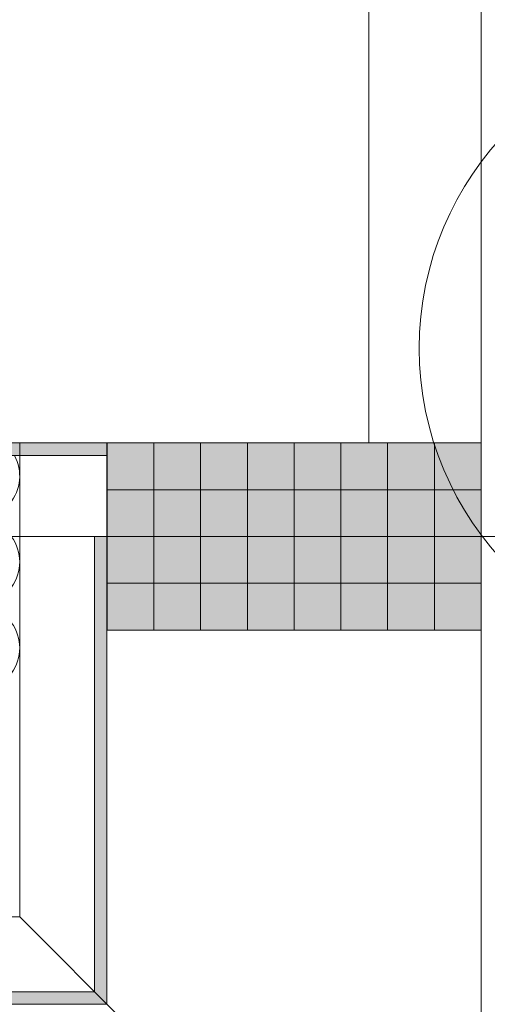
# Model space of a CAD drawing. Header units: metres. Extents: x -49 to 152, y -127 to 99.
# Tile 100 of 177: x 0.305 to 0.68, y -21.975 to -21.186. Entities that reach past the tile are written whole.
import ezdxf

# ---------------------------------------------------------------- set-up
doc = ezdxf.new("R2010")
doc.units = ezdxf.units.M
doc.header["$PDMODE"] = 1
doc.header["$PDSIZE"] = -2
doc.linetypes.add('Achsen 01', pattern=[5.291531, 3.175, -1.058062, 0.352704, -0.705764])
doc.layers.get('0').update_dxf_attribs({"lineweight": 25})
for name, color, linetype, lineweight, true_color in [('014_Fassadenarbeiten-000 Aufsicht Betonfertigteile', 7, 'Continuous', 9, 0xc0c0c0), ('014_Fassadenarbeiten-330 mineralische Dämmung', 7, 'Continuous', 9, 0x666666), ('031_Metallbauarbeiten-330 Aufsicht Metallbauarbeiten', 7, 'Continuous', 9, 0xa6a6a6), ('032_Metallarbeiten-PR_Fassade', 7, 'Continuous', 13, 0x444444), ('AV1-Achsen', 1, 'Achsen 01', 18, 0xff0000)]:
    doc.layers.add(name, color=color, linetype=linetype, lineweight=lineweight, true_color=true_color)
for name, color, linetype, lineweight in [('014_Fassadenarbeiten-330 Betonfertigteile vertikal', 7, 'Continuous', 9), ('030_Sonnenschutzarbeiten-BLENDSCHUTZ', 7, 'Continuous', 5), ('_GRU (2D)', 7, 'Continuous', 9), ('_Legende (2D)', 7, 'Continuous', 9), ('_OG 3 (2D)', 7, 'Continuous', 9), ('_OG 3 - DS (2D)', 7, 'Continuous', 9), ('Bemaßung-Bemaßung', 7, 'Continuous', 9), ('Keine', 7, 'Continuous', 9)]:
    doc.layers.add(name, color=color, linetype=linetype, lineweight=lineweight)
doc.layers.get('0').freeze()
doc.styles.add('Arial', font='arial.ttf')
doc.dimstyles.new('COE 50', dxfattribs={"dimtxt": 100.872396, "dimasz": 0.001414, "dimexe": 0.001, "dimexo": 0.01, "dimgap": 0.001, "dimtad": 1, "dimdec": 3, "dimtxsty": 'Arial', "dimblk": 'VW_SLASH-3', "dimblk1": 'VW_SLASH-3', "dimblk2": 'VW_SLASH-3', "dimcen": 0, "dimadec": 3, "dimazin": 0, "dimtfac": 0.8, "dimtdec": 3, "dimtix": 1, "dimtmove": 0, "dimatfit": 0, "dimldrblk": 'VW_SLASH-2', "dimfxl": 0.002, "dimfxlon": 1, "dimfrac": 2, "dimtolj": 1, "dimarcsym": 0})

# ---------------------------------------------------------------- blocks, each defined once
blk = doc.blocks.new('VW_SLASH-3')
at = {"color": 0, "linetype": 'ByBlock', "lineweight": -2, "transparency": 16777216}
blk.add_line((0, 0), (-1, 0), dxfattribs=at)
at = {"color": 0, "linetype": 'Continuous', "lineweight": 15, "transparency": 16777216, "flags": 128}
blk.add_lwpolyline([(0.5, 0.5), (-0.5, -0.5)], dxfattribs=at)
blk = doc.blocks.new('*D81')
at = {"layer": '030_Sonnenschutzarbeiten-BLENDSCHUTZ', "color": 0, "lineweight": -2}
for p, q in [((0.425, -18.9), (0.575, -18.9)), ((0.525, -21.32931), (0.525, -18.97069)), ((0.425, -21.4), (0.575, -21.4))]:
    blk.add_line(p, q, dxfattribs=at)
at = {"layer": 'Defpoints', "color": 0}
for p in [(-2.915, -18.9), (0.525, -18.9), (-2.915, -21.4)]:
    blk.add_point(p, dxfattribs=at)
at = {"layer": '030_Sonnenschutzarbeiten-BLENDSCHUTZ', "color": 0, "lineweight": -2, "xscale": 0.070693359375, "yscale": 0.070693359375, "zscale": 0.070693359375}
for p, rotation in [((0.525, -18.9), 90), ((0.525, -21.4), 270)]:
    blk.add_blockref('VW_SLASH-3', p, dxfattribs=dict(at, rotation=rotation))
at = {"layer": '030_Sonnenschutzarbeiten-BLENDSCHUTZ', "color": 0, "lineweight": 13, "insert": (0.39923, -20.15), "char_height": 0.12609, "attachment_point": 5, "rotation": 90, "style": 'Arial'}
blk.add_mtext('\\A1;2,50', dxfattribs=at)
blk = doc.blocks.new('VW_SLASH-2')
at = {"color": 0, "linetype": 'ByBlock', "lineweight": -2, "transparency": 16777216}
blk.add_line((0, 0), (-1, 0), dxfattribs=at)
at = {"color": 0, "linetype": 'Continuous', "lineweight": 15, "transparency": 16777216, "flags": 128}
blk.add_lwpolyline([(0.5, 0.5), (-0.5, -0.5)], dxfattribs=at)
blk = doc.blocks.new('Group-82')
at = {"layer": '014_Fassadenarbeiten-330 mineralische Dämmung', "transparency": 33554687, "flags": 128}
for points in [[(-21.5876, 2.44, -0.324435), (-21.60016, 2.40156, -0.324435), (-21.6406, 2.40156, -0.324435), (-21.65317, 2.44), (-21.6199, 2.53, 0.324488), (-21.63246, 2.56845, 0.324488), (-21.67291, 2.56845, 0.324488), (-21.68547, 2.53), (-21.65654, 2.44, -0.324435), (-21.6691, 2.40156, -0.324435), (-21.70955, 2.40156, -0.324435), (-21.72211, 2.44), (-21.68884, 2.53, 0.54007), (-21.725, 2.57485)], [(-21.72211, 2.44, 1.372583), (-21.65654, 2.44), (-21.68547, 2.53, -1.372995), (-21.6199, 2.53)], [(-21.72211, 2.44, 0.324435), (-21.70955, 2.40156, 0.324435), (-21.6691, 2.40156, 0.324435), (-21.65654, 2.44), (-21.68547, 2.53, -0.324488), (-21.67291, 2.56845, -0.324488), (-21.63246, 2.56845, -0.324488), (-21.6199, 2.53), (-21.65317, 2.44, 0.324435), (-21.6406, 2.40156, 0.324435), (-21.60016, 2.40156, 0.324435), (-21.5876, 2.44), (-21.61652, 2.53, -0.324488), (-21.60396, 2.56845, -0.324488), (-21.56351, 2.56845, -0.324488), (-21.55095, 2.53), (-21.58422, 2.44, 0.676743), (-21.535, 2.39917)], [(-21.535, 2.49087), (-21.54758, 2.53, -0.324643), (-21.535, 2.56846)], [(-21.725, 2.43835, -0.131588), (-21.725, 2.42053)]]:
    blk.add_lwpolyline(points, format="xyb", dxfattribs=at)
blk = doc.blocks.new('Group-83')
at = {"layer": '014_Fassadenarbeiten-330 mineralische Dämmung', "transparency": 33554687}
blk.add_blockref('Group-82', (0, 0), dxfattribs=at)
blk = doc.blocks.new('Parametric Object-1')
at = {"layer": '014_Fassadenarbeiten-330 mineralische Dämmung', "color": 7, "transparency": 33554687}
blk.add_blockref('Group-83', (0, 0), dxfattribs=at)
at = {"layer": '014_Fassadenarbeiten-330 mineralische Dämmung', "color": 0, "flags": 1}
for tag in ['prm0_value', 'prm1_value', 'prm2_value', 'prm3_value', 'prm4_value', 'prm5_value', 'prm6_value', 'IFC_UUID', 'instanceID', 'prm0_name', 'prm0_type', 'prm2_name', 'prm2_type', 'prm3_name', 'prm3_type', 'prm6_name', 'prm6_type', 'prm1_name', 'prm1_type', 'prm4_name', 'prm4_type', 'prm5_name', 'prm5_type']:
    blk.add_attdef(tag, (0.11688, -21.72977), '', height=0.00018, dxfattribs=at)
blk = doc.blocks.new('*D454')
at = {"layer": 'Bemaßung-Bemaßung', "color": 0, "linetype": 'Continuous', "lineweight": -2}
for p, q in [((0.49, -24.175), (0.49, -24.325)), ((0.675, -24.175), (0.675, -24.325)), ((0.41931, -24.275), (0.34861, -24.275)), ((0.49, -24.275), (0.675, -24.275)), ((0.74569, -24.275), (0.81639, -24.275))]:
    blk.add_line(p, q, dxfattribs=at)
at = {"layer": 'Defpoints', "color": 0}
for p in [(0.49, -21.675), (0.675, -21.675), (0.675, -24.275)]:
    blk.add_point(p, dxfattribs=at)
at = {"layer": 'Bemaßung-Bemaßung', "color": 0, "lineweight": -2, "xscale": 0.070693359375, "yscale": 0.070693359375, "zscale": 0.070693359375}
blk.add_blockref('VW_SLASH-3', (0.49, -24.275), dxfattribs=at)
at = {"layer": 'Bemaßung-Bemaßung', "color": 0, "lineweight": -2, "xscale": 0.070693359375, "yscale": 0.070693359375, "zscale": 0.070693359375, "rotation": 180}
blk.add_blockref('VW_SLASH-3', (0.675, -24.275), dxfattribs=at)
at = {"layer": 'Bemaßung-Bemaßung', "color": 0, "insert": (0.5825, -24.60484), "char_height": 0.1008724, "attachment_point": 5, "style": 'Arial'}
blk.add_mtext('\\A1;18\\S5^ ;', dxfattribs=at)
blk = doc.blocks.new('*D455')
at = {"layer": 'Bemaßung-Bemaßung', "color": 0, "linetype": 'Continuous', "lineweight": -2}
for p, q in [((0.075, -24.175), (0.075, -24.325)), ((0.49, -24.175), (0.49, -24.325)), ((0.14569, -24.275), (0.41931, -24.275))]:
    blk.add_line(p, q, dxfattribs=at)
at = {"layer": 'Defpoints', "color": 0}
for p in [(0.49, -21.675), (0.075, -22.275), (0.49, -24.275)]:
    blk.add_point(p, dxfattribs=at)
at = {"layer": 'Bemaßung-Bemaßung', "color": 0, "lineweight": -2, "xscale": 0.070693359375, "yscale": 0.070693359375, "zscale": 0.070693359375, "rotation": 180}
blk.add_blockref('VW_SLASH-3', (0.075, -24.275), dxfattribs=at)
at = {"layer": 'Bemaßung-Bemaßung', "color": 0, "lineweight": -2, "xscale": 0.070693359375, "yscale": 0.070693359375, "zscale": 0.070693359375}
blk.add_blockref('VW_SLASH-3', (0.49, -24.275), dxfattribs=at)
at = {"layer": 'Bemaßung-Bemaßung', "color": 0, "insert": (0.2825, -24.15758), "char_height": 0.1008724, "attachment_point": 5, "style": 'Arial'}
blk.add_mtext('\\A1;41\\S5^ ;', dxfattribs=at)
blk = doc.blocks.new('*D588')
at = {"layer": 'Bemaßung-Bemaßung', "color": 0, "linetype": 'Continuous', "lineweight": -2}
for p, q in [((2.075, -20.325), (2.225, -20.325)), ((2.175, -21.45431), (2.175, -20.39569)), ((2.075, -21.525), (2.225, -21.525))]:
    blk.add_line(p, q, dxfattribs=at)
at = {"layer": 'Defpoints', "color": 0}
for p in [(0.675, -20.325), (2.175, -20.325), (0.675, -21.525)]:
    blk.add_point(p, dxfattribs=at)
at = {"layer": 'Bemaßung-Bemaßung', "color": 0, "lineweight": -2, "xscale": 0.070693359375, "yscale": 0.070693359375, "zscale": 0.070693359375}
for p, rotation in [((2.175, -20.325), 90), ((2.175, -21.525), 270)]:
    blk.add_blockref('VW_SLASH-3', p, dxfattribs=dict(at, rotation=rotation))
at = {"layer": 'Bemaßung-Bemaßung', "color": 0, "insert": (2.06438, -20.925), "char_height": 0.100872, "attachment_point": 5, "rotation": 90, "style": 'Arial'}
blk.add_mtext('\\A1;1,20', dxfattribs=at)
blk = doc.blocks.new('*D589')
at = {"layer": 'Bemaßung-Bemaßung', "color": 0, "linetype": 'Continuous', "lineweight": -2}
for p, q in [((2.175, -21.45431), (2.175, -21.38361)), ((2.075, -21.525), (2.225, -21.525)), ((2.175, -21.675), (2.175, -21.525)), ((2.075, -21.675), (2.225, -21.675)), ((2.175, -21.74569), (2.175, -21.81639))]:
    blk.add_line(p, q, dxfattribs=at)
at = {"layer": 'Defpoints', "color": 0}
for p in [(0.675, -21.525), (2.175, -21.525), (0.675, -21.675)]:
    blk.add_point(p, dxfattribs=at)
at = {"layer": 'Bemaßung-Bemaßung', "color": 0, "lineweight": -2, "xscale": 0.070693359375, "yscale": 0.070693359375, "zscale": 0.070693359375}
for p, rotation in [((2.175, -21.525), 270), ((2.175, -21.675), 90)]:
    blk.add_blockref('VW_SLASH-3', p, dxfattribs=dict(at, rotation=rotation))
at = {"layer": 'Bemaßung-Bemaßung', "color": 0, "insert": (2.3515, -21.6), "char_height": 0.100872, "attachment_point": 5, "rotation": 90, "style": 'Arial'}
blk.add_mtext('\\A1;15', dxfattribs=at)
blk = doc.blocks.new('*D590')
at = {"layer": 'Bemaßung-Bemaßung', "color": 0, "linetype": 'Continuous', "lineweight": -2}
for p, q in [((2.075, -21.675), (2.225, -21.675)), ((2.175, -22.01931), (2.175, -21.74569)), ((2.075, -22.09), (2.225, -22.09))]:
    blk.add_line(p, q, dxfattribs=at)
at = {"layer": 'Defpoints', "color": 0}
for p in [(0.675, -21.675), (2.175, -21.675), (0.49, -22.09)]:
    blk.add_point(p, dxfattribs=at)
at = {"layer": 'Bemaßung-Bemaßung', "color": 0, "lineweight": -2, "xscale": 0.070693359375, "yscale": 0.070693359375, "zscale": 0.070693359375}
for p, rotation in [((2.175, -21.675), 90), ((2.175, -22.09), 270)]:
    blk.add_blockref('VW_SLASH-3', p, dxfattribs=dict(at, rotation=rotation))
at = {"layer": 'Bemaßung-Bemaßung', "color": 0, "insert": (2.05758, -21.8825), "char_height": 0.1008724, "attachment_point": 5, "rotation": 90, "style": 'Arial'}
blk.add_mtext('\\A1;41\\S5^ ;', dxfattribs=at)
blk = doc.blocks.new('Legende (2D)')
at = {"layer": 'Keine', "color": 1, "linetype": 'Continuous', "lineweight": 18, "true_color": 0xff0000, "transparency": 33554687}
blk.add_circle((0.87537, -21.44915), 0.25, dxfattribs=at)
blk = doc.blocks.new('Group-881')
at = {"layer": 'AV1-Achsen'}
blk.add_line((-43.35, -21.6), (4.2, -21.6), dxfattribs=at)
blk = doc.blocks.new('GRU (2D)')
at = {"layer": 'AV1-Achsen', "color": 7}
blk.add_blockref('Group-881', (0, 0), dxfattribs=at)
blk = doc.blocks.new('OG 3 - DS (2D)')
at = {"layer": '030_Sonnenschutzarbeiten-BLENDSCHUTZ', "color": 7, "lineweight": 13}
dim = blk.add_aligned_dim(p1=(-2.915, -21.4), p2=(-2.915, -18.9), distance=-3.44, text='2,50', dimstyle='COE 50', override={"dimtxt": 0.12609, "dimasz": 0.070693, "dimexe": 0.05, "dimgap": 0.05, "dimpost": '<>', "dimtxsty": 'Arial', "dimtmove": 2, "dimfxl": 0.1}, dxfattribs=at)
dim.commit()
dim.dimension.update_dxf_attribs({"geometry": '*D81', "text_midpoint": (0.39923, -20.15)})
blk = doc.blocks.new('OG 3 (2D)')
at = {"layer": '032_Metallarbeiten-PR_Fassade', "linetype": 'Continuous', "lineweight": 0}
blk.add_hatch(color=253, dxfattribs=at).paths.add_polyline_path([(0.365, -21.6), (0.365, -21.965), (0, -21.965), (0, -21.975), (0.375, -21.975), (0.375, -21.6)])
at = {"layer": '014_Fassadenarbeiten-000 Aufsicht Betonfertigteile', "flags": 128}
for points in [[(0.305, -21.905), (0.305, 0.305), (0.675, 0.675), (0.675, -22.275)], [(-39.455, -21.905), (0.305, -21.905), (0.675, -22.275), (-39.825, -22.275)]]:
    blk.add_lwpolyline(points, close=True, dxfattribs=at)
at = {"layer": '032_Metallarbeiten-PR_Fassade', "color": 251, "flags": 128}
blk.add_lwpolyline([(0.365, -21.6), (0.365, -21.965), (0, -21.965), (0, -21.975), (0.375, -21.975), (0.375, -21.6)], close=True, dxfattribs=at)
at = {"layer": '014_Fassadenarbeiten-330 mineralische Dämmung', "rotation": 90}
blk.add_blockref('Parametric Object-1', (2.7, 0), dxfattribs=at)
at = {"layer": 'Bemaßung-Bemaßung', "linetype": 'Continuous'}
for base, p1, p2, text, override, picture, middle in [((2.175, -20.325), (0.675, -21.525), (0.675, -20.325), '1,20', {"dimtxt": 0.100872, "dimasz": 0.070693, "dimexe": 0.05, "dimgap": 0.05, "dimpost": '<>', "dimtxsty": 'Arial', "dimtmove": 2, "dimfxl": 0.1}, '*D588', (2.06438, -20.925)), ((2.175, -21.525), (0.675, -21.675), (0.675, -21.525), '15', {"dimtxt": 0.100872, "dimasz": 0.070693, "dimexe": 0.05, "dimgap": 0.05, "dimpost": '<>', "dimtxsty": 'Arial', "dimtix": 0, "dimtmove": 2, "dimfxl": 0.1}, '*D589', (2.3515, -21.6)), ((2.175, -21.675), (0.49, -22.09), (0.675, -21.675), '41\\S5^ ;', {"dimtxt": 0.100872, "dimasz": 0.070693, "dimexe": 0.05, "dimgap": 0.05, "dimpost": '<>', "dimtxsty": 'Arial', "dimtmove": 2, "dimfxl": 0.1}, '*D590', (2.05758, -21.8825))]:
    dim = blk.add_linear_dim(base=base, p1=p1, p2=p2, angle=270, text=text, dimstyle='COE 50', override=override, dxfattribs=at)
    dim.commit()
    dim.dimension.update_dxf_attribs({"geometry": picture, "text_midpoint": middle})
for base, p1, p2, text, override, picture, middle in [((0.49, -24.275), (0.075, -22.275), (0.49, -21.675), '41\\S5^ ;', {"dimtxt": 0.100872, "dimasz": 0.070693, "dimexe": 0.05, "dimgap": 0.05, "dimpost": '<>', "dimtxsty": 'Arial', "dimtmove": 2, "dimfxl": 0.1}, '*D455', (0.2825, -24.15758)), ((0.675, -24.275), (0.49, -21.675), (0.675, -21.675), '18\\S5^ ;', {"dimtxt": 0.100872, "dimasz": 0.070693, "dimexe": 0.05, "dimgap": 0.05, "dimpost": '<>', "dimtxsty": 'Arial', "dimtix": 0, "dimtmove": 2, "dimfxl": 0.1}, '*D454', (0.5825, -24.60484))]:
    dim = blk.add_linear_dim(base=base, p1=p1, p2=p2, text=text, dimstyle='COE 50', override=override, dxfattribs=at)
    dim.commit()
    dim.dimension.update_dxf_attribs({"geometry": picture, "text_midpoint": middle})
at = {"color": 255}
blk.add_wipeout([(0.585, -21.525), (0.585, -18.9), (-0.21, -18.9), (-0.21, -21.39), (-0.125, -21.475), (0.125, -21.475), (0.125, -21.525)], dxfattribs=at).dxf.layer = '031_Metallbauarbeiten-330 Aufsicht Metallbauarbeiten'
at = {"layer": '014_Fassadenarbeiten-330 Betonfertigteile vertikal', "linetype": 'Continuous', "lineweight": 0}
blk.add_hatch(color=9, dxfattribs=at).paths.add_polyline_path([(0.675, -21.525), (0.675, -21.675), (0.375, -21.675), (0.375, -21.525)])
at = {"layer": '014_Fassadenarbeiten-330 Betonfertigteile vertikal', "linetype": 'Continuous', "lineweight": 9}
h = blk.add_hatch(dxfattribs=at)
h.set_pattern_fill('Stahlbetonfertigteil-1', color=8, style=0, pattern_type=2)
h.set_pattern_definition([(-90, (0, 0), (0.0375, 0), [])])
h.paths.add_polyline_path([(0.675, -21.525), (0.675, -21.675), (0.375, -21.675), (0.375, -21.525)])
at = {"layer": '014_Fassadenarbeiten-330 Betonfertigteile vertikal', "linetype": 'Continuous', "lineweight": 13}
h = blk.add_hatch(dxfattribs=at)
h.set_pattern_fill('Stahlbetonfertigteil', color=8, style=0, pattern_type=2)
h.set_pattern_definition([(0, (0, 0), (2e-18, -0.0375), [])])
h.paths.add_polyline_path([(0.675, -21.525), (0.675, -21.675), (0.375, -21.675), (0.375, -21.525)])
at = {"layer": '032_Metallarbeiten-PR_Fassade', "linetype": 'Continuous', "lineweight": 0}
blk.add_hatch(color=253, dxfattribs=at).paths.add_polyline_path([(0.375, -21.535), (0.125, -21.535), (0.125, -21.525), (0.375, -21.525)])
at = {"layer": '014_Fassadenarbeiten-330 Betonfertigteile vertikal', "flags": 128}
blk.add_lwpolyline([(0.675, -21.525), (0.675, -21.675), (0.375, -21.675), (0.375, -21.525)], close=True, dxfattribs=at)
at = {"layer": '031_Metallbauarbeiten-330 Aufsicht Metallbauarbeiten', "flags": 128}
blk.add_lwpolyline([(0.585, -21.525), (0.585, -18.9), (-0.21, -18.9), (-0.21, -21.39), (-0.125, -21.475), (0.125, -21.475), (0.125, -21.525)], close=True, dxfattribs=at)
at = {"layer": '032_Metallarbeiten-PR_Fassade', "color": 251, "flags": 128}
blk.add_lwpolyline([(0.375, -21.535), (0.125, -21.535), (0.125, -21.525), (0.375, -21.525)], close=True, dxfattribs=at)

msp = doc.modelspace()

# ---------------------------------------------------------------- block references
at = {"layer": '_OG 3 - DS (2D)'}
msp.add_blockref('OG 3 - DS (2D)', (0, 0), dxfattribs=at)

# ---------------------------------------------------------------- next in the draw order: block references
at = {"layer": '_OG 3 (2D)'}
msp.add_blockref('OG 3 (2D)', (0, 0), dxfattribs=at)

# ---------------------------------------------------------------- next in the draw order: block references
at = {"layer": '_Legende (2D)'}
msp.add_blockref('Legende (2D)', (0, 0), dxfattribs=at)

# ---------------------------------------------------------------- next in the draw order: block references
at = {"layer": '_GRU (2D)'}
msp.add_blockref('GRU (2D)', (0, 0), dxfattribs=at)

doc.saveas('drawing.dxf')
